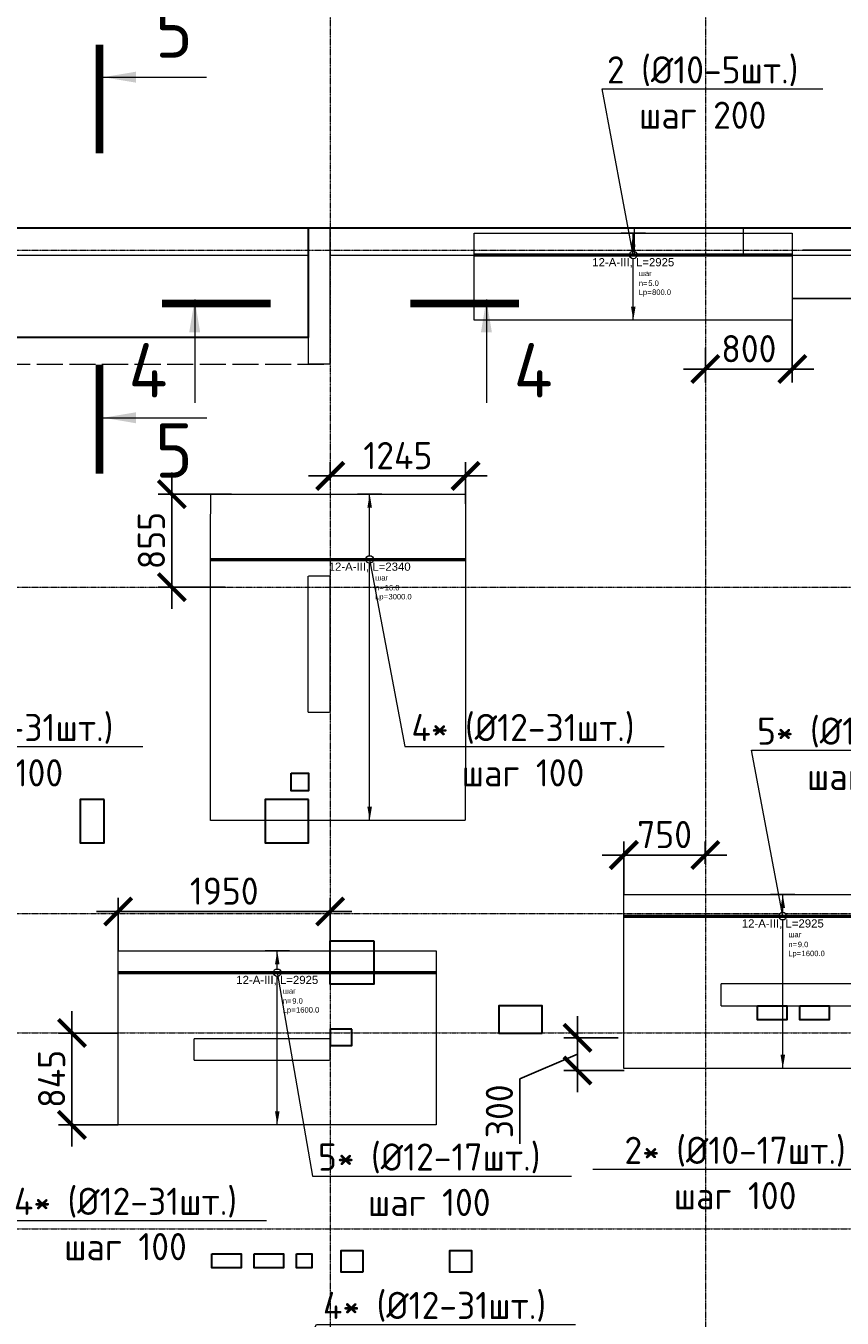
# Model space of a CAD drawing. Header units: millimetres. Extents: x -386473 to 311666, y -59273 to 291770.
# Tile 63 of 132: x 16863 to 24372, y 21574 to 33458. Entities that reach past the tile are written whole.
import ezdxf
from ezdxf import colors
from ezdxf.entities.mleader import LeaderData, LeaderLine
from ezdxf.enums import TextEntityAlignment as Align
from ezdxf.math import Vec2, Vec3

# ---------------------------------------------------------------- set-up
doc = ezdxf.new("R2010")
doc.units = ezdxf.units.MM
doc.set_wipeout_variables(frame=1)
for name, pattern in [('01 Штриховая _4 мм_', [6, 3.5, -2.5]), ('______5', [1100, 800, -100, 100, -100]), ('ACAD_ISO02W100', [15, 12, -3]), ('DASHED', [7, 5, -2, 0]), ('GOST2.303 4', [7, 5, -2, 0]), ('осевая', [50.8, 31.75, -6.35, 6.35, -6.35])]:
    doc.linetypes.add(name, pattern=pattern)
for name, color, linetype, lineweight in [('АрмСтер', 2, 'Continuous', 50), ('ВК_отверстия в полу размеры', 7, 'Continuous', 5), ('контур распр. стерхней', 2, 'GOST2.303 4', 20), ('Оси', 40, '______5', 18), ('Перекрытие ж_бетон', 1, 'Continuous', 30), ('подоснова', 151, 'Continuous', 5), ('РАЗМЕРЫ', 1, 'Continuous', 9), ('Узлы', 7, 'Continuous', 0)]:
    doc.layers.add(name, color=color, linetype=linetype, lineweight=lineweight)
doc.layers.add('АрмСтер_атрибуты', color=2, linetype='Continuous', lineweight=0, plot=False)
doc.layers.add('Колонна_ бетон', color=7, linetype='Continuous', lineweight=50, true_color=0xb4b496)
doc.styles.add('GOST-2.304_Type-B', font='GOST_Common.ttf')
doc.styles.get("Standard").update_dxf_attribs({"font": 'arial.ttf'})
doc.styles.add('Аннотативный', font='arial.ttf')
doc.dimstyles.new('СПДС', dxfattribs={"dimscale": 100, "dimtxt": 2.5, "dimasz": 2.5, "dimexe": 1.25, "dimexo": 0, "dimtad": 1, "dimdec": 0, "dimtxsty": 'GOST-2.304_Type-B', "dimblk": 'ARCHTICK', "dimcen": 2.5, "dimdle": 2, "dimadec": 0, "dimazin": 2, "dimtfac": 0.75, "dimtdec": 0, "dimtmove": 1, "dimatfit": 3, "dimfxl": 1, "dimtolj": 1, "dimarcsym": 1})

# ---------------------------------------------------------------- blocks, each defined once
blk = doc.blocks.new('оси2')
at = {"layer": 'Оси', "color": 16, "linetype": 'осевая', "lineweight": 0, "ltscale": 0.25, "transparency": 33554687}
for p, q in [((996995.5, 5465.4), (996995.5, -20739.3)), ((1000445.5, 5465.4), (1000445.5, -20739.3)), ((979200, 1707.1), (1032582.1, 1707.1)), ((979200, -1392.9), (1032582.1, -1392.9)), ((979200, -4392.9), (1032582.1, -4392.9)), ((979200, -5492.9), (1032582.1, -5492.9)), ((979200, -7292.9), (1032582.1, -7292.9))]:
    blk.add_line(p, q, dxfattribs=at)
blk = doc.blocks.new('_None')
blk = doc.blocks.new('*U73')
at = {"layer": 'РАЗМЕРЫ'}
for p, q in [((112, 600), (-112, 600)), ((112, -2400), (-112, -2400))]:
    blk.add_line(p, q, dxfattribs=at)
at = {"layer": 'РАЗМЕРЫ', "ltscale": 15}
blk.add_line((0, -2400), (0, 600), dxfattribs=at)
at = {"layer": 'РАЗМЕРЫ'}
for points in [[(0, 600), (21, 475), (-21, 475)], [(0, -2400), (21, -2275), (-21, -2275)]]:
    blk.add_solid(points, dxfattribs=at)
at = {"layer": 'АрмСтер_атрибуты', "color": 215, "ltscale": 15, "style": 'Аннотативный'}
for s, p in [('шаг', (51, -194)), ('Lр=', (50, -368)), ('n=', (51, -285))]:
    blk.add_text(s, height=50, dxfattribs=at).set_placement(p)
at = {"layer": 'АрмСтер_атрибуты', "style": 'Аннотативный', "flags": 8}
blk.add_attdef('ПОЗ', (110, 30), '', height=75, dxfattribs=at)
at = {"layer": 'АрмСтер_атрибуты', "color": 215, "style": 'Аннотативный'}
for tag, p, flags in [('КОЛ', (138, -285), 8), ('ШАГ', (191, -194), 10), ('ШИРИНА', (173, -368), 8)]:
    blk.add_attdef(tag, p, '', height=50, dxfattribs=dict(at, flags=flags))
at = {"layer": 'АрмСтер_атрибуты', "flags": 9}
for tag, p in [('МАССА', (-1034, -410)), ('ОБОЗНАЧЕНИЕ', (-1034, -524))]:
    blk.add_attdef(tag, p, '', height=75, dxfattribs=at)
at = {"linetype": 'Continuous', "lineweight": 0}
blk.add_wipeout([(35, 0), (28, 21), (11, 33), (-11, 33), (-28, 21), (-35, 0), (-28, -21), (-11, -33), (11, -33), (28, -21)], dxfattribs=at)
at = {"color": 0, "linetype": 'ByBlock', "lineweight": -2, "ltscale": 100}
blk.add_line((-1463, 0), (877, 0), dxfattribs=at)
at = {"layer": 'РАЗМЕРЫ'}
blk.add_circle((0, 0), 35, dxfattribs=at)
at = {"layer": 'АрмСтер_атрибуты', "style": 'Аннотативный', "flags": 8}
blk.add_attdef('НАИМЕНОВАНИЕ', text='', height=75, dxfattribs=at).set_placement((0, -29), align=Align.TOP_CENTER)
blk = doc.blocks.new('_ArchTick')
at = {"color": 0, "linetype": 'ByBlock', "const_width": 0.15}
blk.add_lwpolyline([(-0.5, -0.5), (0.5, 0.5)], dxfattribs=at)
blk = doc.blocks.new('*D78')
at = {"layer": 'DEFPOINTS', "color": 0, "transparency": 16777216}
for p in [(18755, 29151), (18206, 28296), (18698, 28296, 160)]:
    blk.add_point(p, dxfattribs=at)
at = {"layer": 'РАЗМЕРЫ', "color": 0, "lineweight": -2, "transparency": 16777216}
for p, q in [((18206, 29351), (18206, 28096)), ((18755, 29151), (18081, 29151)), ((18698, 28296), (18081, 28296))]:
    blk.add_line(p, q, dxfattribs=at)
at = {"layer": 'РАЗМЕРЫ', "color": 0, "lineweight": -2, "transparency": 16777216, "xscale": 250, "yscale": 250, "zscale": 250}
for p, rotation in [((18206, 29151), 90), ((18206, 28296), 270)]:
    blk.add_blockref('_ArchTick', p, dxfattribs=dict(at, rotation=rotation))
at = {"layer": 'РАЗМЕРЫ', "color": 0, "lineweight": 0, "transparency": 16777216, "insert": (18018, 28724), "char_height": 250, "attachment_point": 5, "rotation": 90, "style": 'GOST-2.304_Type-B'}
blk.add_mtext('\\A1;855', dxfattribs=at)
blk = doc.blocks.new('*D79')
at = {"layer": 'DEFPOINTS', "color": 0, "transparency": 16777216}
for p in [(19663, 29276), (20908, 29319), (20908, 29062)]:
    blk.add_point(p, dxfattribs=at)
at = {"layer": 'РАЗМЕРЫ', "color": 0, "lineweight": -2, "transparency": 16777216}
for p, q in [((19663, 29276), (19663, 29444)), ((20908, 29062), (20908, 29444)), ((19463, 29319), (21108, 29319))]:
    blk.add_line(p, q, dxfattribs=at)
at = {"layer": 'РАЗМЕРЫ', "color": 0, "lineweight": -2, "transparency": 16777216, "xscale": 250, "yscale": 250, "zscale": 250, "rotation": 180}
blk.add_blockref('_ArchTick', (19663, 29319), dxfattribs=at)
at = {"layer": 'РАЗМЕРЫ', "color": 0, "lineweight": -2, "transparency": 16777216, "xscale": 250, "yscale": 250, "zscale": 250}
blk.add_blockref('_ArchTick', (20908, 29319), dxfattribs=at)
at = {"layer": 'РАЗМЕРЫ', "color": 0, "lineweight": 0, "transparency": 16777216, "insert": (20285, 29506), "char_height": 250, "attachment_point": 5, "style": 'GOST-2.304_Type-B'}
blk.add_mtext('\\A1;1245', dxfattribs=at)
blk = doc.blocks.new('*U71')
at = {"layer": 'РАЗМЕРЫ'}
for p, q in [((112, 200), (-112, 200)), ((112, -1400), (-112, -1400))]:
    blk.add_line(p, q, dxfattribs=at)
at = {"layer": 'РАЗМЕРЫ', "ltscale": 15}
blk.add_line((0, -1400), (0, 200), dxfattribs=at)
at = {"layer": 'РАЗМЕРЫ'}
for points in [[(0, 200), (21, 75), (-21, 75)], [(0, -1400), (21, -1275), (-21, -1275)]]:
    blk.add_solid(points, dxfattribs=at)
at = {"layer": 'АрмСтер_атрибуты', "color": 215, "ltscale": 15, "style": 'Аннотативный'}
for s, p in [('шаг', (51, -194)), ('Lр=', (50, -368)), ('n=', (51, -285))]:
    blk.add_text(s, height=50, dxfattribs=at).set_placement(p)
at = {"layer": 'АрмСтер_атрибуты', "style": 'Аннотативный', "flags": 8}
blk.add_attdef('ПОЗ', (110, 30), '', height=75, dxfattribs=at)
at = {"layer": 'АрмСтер_атрибуты', "color": 215, "style": 'Аннотативный'}
for tag, p, flags in [('КОЛ', (138, -285), 8), ('ШАГ', (191, -194), 10), ('ШИРИНА', (173, -368), 8)]:
    blk.add_attdef(tag, p, '', height=50, dxfattribs=dict(at, flags=flags))
at = {"layer": 'АрмСтер_атрибуты', "flags": 9}
for tag, p in [('МАССА', (-1034, -1010)), ('ОБОЗНАЧЕНИЕ', (-1034, -1124))]:
    blk.add_attdef(tag, p, '', height=75, dxfattribs=at)
at = {"linetype": 'Continuous', "lineweight": 0}
blk.add_wipeout([(35, 0), (28, 21), (11, 33), (-11, 33), (-28, 21), (-35, 0), (-28, -21), (-11, -33), (11, -33), (28, -21)], dxfattribs=at)
at = {"color": 0, "linetype": 'ByBlock', "lineweight": -2, "ltscale": 100}
blk.add_line((-1463, 0), (1462, 0), dxfattribs=at)
at = {"layer": 'РАЗМЕРЫ'}
blk.add_circle((0, 0), 35, dxfattribs=at)
at = {"layer": 'АрмСтер_атрибуты', "style": 'Аннотативный', "flags": 8}
blk.add_attdef('НАИМЕНОВАНИЕ', text='', height=75, dxfattribs=at).set_placement((0, -29), align=Align.TOP_CENTER)
blk = doc.blocks.new('*D83')
at = {"layer": 'DEFPOINTS', "color": 0, "transparency": 16777216}
for p in [(17713, 25314), (19663, 25017), (17713, 24951)]:
    blk.add_point(p, dxfattribs=at)
at = {"layer": 'РАЗМЕРЫ', "color": 0, "lineweight": -2, "transparency": 16777216}
for p, q in [((17713, 24951), (17713, 25439)), ((19663, 25017), (19663, 25439)), ((19863, 25314), (17513, 25314))]:
    blk.add_line(p, q, dxfattribs=at)
at = {"layer": 'РАЗМЕРЫ', "color": 0, "lineweight": -2, "transparency": 16777216, "xscale": 250, "yscale": 250, "zscale": 250, "rotation": 180}
blk.add_blockref('_ArchTick', (17713, 25314), dxfattribs=at)
at = {"layer": 'РАЗМЕРЫ', "color": 0, "lineweight": -2, "transparency": 16777216, "xscale": 250, "yscale": 250, "zscale": 250}
blk.add_blockref('_ArchTick', (19663, 25314), dxfattribs=at)
at = {"layer": 'РАЗМЕРЫ', "color": 0, "lineweight": 0, "transparency": 16777216, "insert": (18688, 25501), "char_height": 250, "attachment_point": 5, "style": 'GOST-2.304_Type-B'}
blk.add_mtext('\\A1;1950', dxfattribs=at)
blk = doc.blocks.new('*D84')
at = {"layer": 'DEFPOINTS', "color": 0, "transparency": 16777216}
for p in [(17713, 24196), (17287, 23351), (17713, 23351)]:
    blk.add_point(p, dxfattribs=at)
at = {"layer": 'РАЗМЕРЫ', "color": 0, "lineweight": -2, "transparency": 16777216}
for p, q in [((17287, 24396), (17287, 23151)), ((17713, 24196), (17162, 24196)), ((17713, 23351), (17162, 23351))]:
    blk.add_line(p, q, dxfattribs=at)
at = {"layer": 'РАЗМЕРЫ', "color": 0, "lineweight": -2, "transparency": 16777216, "xscale": 250, "yscale": 250, "zscale": 250}
for p, rotation in [((17287, 24196), 90), ((17287, 23351), 270)]:
    blk.add_blockref('_ArchTick', p, dxfattribs=dict(at, rotation=rotation))
at = {"layer": 'РАЗМЕРЫ', "color": 0, "lineweight": 0, "transparency": 16777216, "insert": (17100, 23774), "char_height": 250, "attachment_point": 5, "rotation": 90, "style": 'GOST-2.304_Type-B'}
blk.add_mtext('\\A1;845', dxfattribs=at)
blk = doc.blocks.new('*D85')
at = {"layer": 'DEFPOINTS', "color": 0, "transparency": 16777216}
for p in [(22364, 25833), (23113, 25751), (22364, 25470)]:
    blk.add_point(p, dxfattribs=at)
at = {"layer": 'РАЗМЕРЫ', "color": 0, "lineweight": -2, "transparency": 16777216}
for p, q in [((22364, 25470), (22364, 25958)), ((23113, 25751), (23113, 25958)), ((23313, 25833), (22164, 25833))]:
    blk.add_line(p, q, dxfattribs=at)
at = {"layer": 'РАЗМЕРЫ', "color": 0, "lineweight": -2, "transparency": 16777216, "xscale": 250, "yscale": 250, "zscale": 250, "rotation": 180}
blk.add_blockref('_ArchTick', (22364, 25833), dxfattribs=at)
at = {"layer": 'РАЗМЕРЫ', "color": 0, "lineweight": -2, "transparency": 16777216, "xscale": 250, "yscale": 250, "zscale": 250}
blk.add_blockref('_ArchTick', (23113, 25833), dxfattribs=at)
at = {"layer": 'РАЗМЕРЫ', "color": 0, "lineweight": 0, "transparency": 16777216, "insert": (22739, 26021), "char_height": 250, "attachment_point": 5, "style": 'GOST-2.304_Type-B'}
blk.add_mtext('\\A1;750', dxfattribs=at)
blk = doc.blocks.new('*D86')
at = {"layer": 'DEFPOINTS', "color": 0, "transparency": 16777216}
for p in [(22313, 24151), (21938, 23851), (22368, 23851)]:
    blk.add_point(p, dxfattribs=at)
at = {"layer": 'РАЗМЕРЫ', "color": 0, "lineweight": -2, "transparency": 16777216}
for p, q in [((21938, 24351), (21938, 23651)), ((22313, 24151), (21813, 24151)), ((21938, 24001), (21406, 23776)), ((21406, 23776), (21406, 23176)), ((22368, 23851), (21813, 23851))]:
    blk.add_line(p, q, dxfattribs=at)
at = {"layer": 'РАЗМЕРЫ', "color": 0, "lineweight": -2, "transparency": 16777216, "xscale": 250, "yscale": 250, "zscale": 250}
for p, rotation in [((21938, 24151), 90), ((21938, 23851), 270)]:
    blk.add_blockref('_ArchTick', p, dxfattribs=dict(at, rotation=rotation))
at = {"layer": 'РАЗМЕРЫ', "color": 0, "lineweight": 0, "transparency": 16777216, "insert": (21219, 23476), "char_height": 250, "attachment_point": 5, "rotation": 90, "style": 'GOST-2.304_Type-B'}
blk.add_mtext('\\A1;300', dxfattribs=at)
blk = doc.blocks.new('*U115')
at = {"layer": 'РАЗМЕРЫ'}
for p, q in [((112, 200), (-112, 200)), ((112, -600), (-112, -600))]:
    blk.add_line(p, q, dxfattribs=at)
at = {"layer": 'РАЗМЕРЫ', "ltscale": 15}
blk.add_line((0, -600), (0, 200), dxfattribs=at)
at = {"layer": 'РАЗМЕРЫ'}
for points in [[(0, 200), (21, 75), (-21, 75)], [(0, -600), (21, -475), (-21, -475)]]:
    blk.add_solid(points, dxfattribs=at)
at = {"layer": 'АрмСтер_атрибуты', "color": 215, "ltscale": 15, "style": 'Аннотативный'}
for s, p in [('шаг', (51, -194)), ('Lр=', (50, -368)), ('n=', (51, -285))]:
    blk.add_text(s, height=50, dxfattribs=at).set_placement(p)
at = {"layer": 'АрмСтер_атрибуты', "style": 'Аннотативный', "flags": 8}
blk.add_attdef('ПОЗ', (110, 30), '', height=75, dxfattribs=at)
at = {"layer": 'АрмСтер_атрибуты', "color": 215, "style": 'Аннотативный'}
for tag, p, flags in [('КОЛ', (138, -285), 8), ('ШАГ', (191, -194), 10), ('ШИРИНА', (173, -368), 8)]:
    blk.add_attdef(tag, p, '', height=50, dxfattribs=dict(at, flags=flags))
at = {"layer": 'АрмСтер_атрибуты', "flags": 9}
for tag, p in [('МАССА', (-1034, -1010)), ('ОБОЗНАЧЕНИЕ', (-1034, -1124))]:
    blk.add_attdef(tag, p, '', height=75, dxfattribs=at)
at = {"linetype": 'Continuous', "lineweight": 0}
blk.add_wipeout([(35, 0), (28, 21), (11, 33), (-11, 33), (-28, 21), (-35, 0), (-28, -21), (-11, -33), (11, -33), (28, -21)], dxfattribs=at)
at = {"color": 0, "linetype": 'ByBlock', "lineweight": -2, "ltscale": 100}
blk.add_line((-1463, 0), (1462, 0), dxfattribs=at)
at = {"layer": 'РАЗМЕРЫ'}
blk.add_circle((0, 0), 35, dxfattribs=at)
at = {"layer": 'АрмСтер_атрибуты', "style": 'Аннотативный', "flags": 8}
blk.add_attdef('НАИМЕНОВАНИЕ', text='', height=75, dxfattribs=at).set_placement((0, -29), align=Align.TOP_CENTER)
blk = doc.blocks.new('*D173')
at = {"layer": 'DEFPOINTS', "color": 0, "transparency": 16777216}
for p in [(23913, 30751), (23114, 30498, 160), (23913, 30302)]:
    blk.add_point(p, dxfattribs=at)
at = {"layer": 'РАЗМЕРЫ', "color": 0, "lineweight": -2, "transparency": 16777216}
for p, q in [((23913, 30751), (23913, 30177)), ((23114, 30498), (23114, 30177)), ((22914, 30302), (24113, 30302))]:
    blk.add_line(p, q, dxfattribs=at)
at = {"layer": 'РАЗМЕРЫ', "color": 0, "lineweight": -2, "transparency": 16777216, "xscale": 250, "yscale": 250, "zscale": 250, "rotation": 180}
blk.add_blockref('_ArchTick', (23114, 30302), dxfattribs=at)
at = {"layer": 'РАЗМЕРЫ', "color": 0, "lineweight": -2, "transparency": 16777216, "xscale": 250, "yscale": 250, "zscale": 250}
blk.add_blockref('_ArchTick', (23913, 30302), dxfattribs=at)
at = {"layer": 'РАЗМЕРЫ', "color": 0, "lineweight": 0, "transparency": 16777216, "insert": (23514, 30489), "char_height": 250, "attachment_point": 5, "style": 'GOST-2.304_Type-B'}
blk.add_mtext('\\A1;800', dxfattribs=at)
blk = doc.blocks.new('*D174')
at = {"layer": 'DEFPOINTS', "color": 0, "transparency": 16777216}
for p in [(24010, 31396, 160), (23913, 30951), (24661, 30951)]:
    blk.add_point(p, dxfattribs=at)
at = {"layer": 'РАЗМЕРЫ', "color": 0, "lineweight": -2, "transparency": 16777216}
for p, q in [((25255, 31352), (25255, 32002)), ((24661, 31596), (24661, 30751)), ((24010, 31396), (24786, 31396)), ((24661, 31174), (25255, 31352)), ((23913, 30951), (24786, 30951))]:
    blk.add_line(p, q, dxfattribs=at)
at = {"layer": 'РАЗМЕРЫ', "color": 0, "lineweight": -2, "transparency": 16777216, "xscale": 250, "yscale": 250, "zscale": 250}
for p, rotation in [((24661, 31396), 90), ((24661, 30951), 270)]:
    blk.add_blockref('_ArchTick', p, dxfattribs=dict(at, rotation=rotation))
at = {"layer": 'РАЗМЕРЫ', "color": 0, "lineweight": 0, "transparency": 16777216, "insert": (25067, 31677), "char_height": 250, "attachment_point": 5, "rotation": 90, "style": 'GOST-2.304_Type-B'}
blk.add_mtext('\\A1;445', dxfattribs=at)
blk = doc.blocks.new('стены подвала')
at = {"layer": 'Колонна_ бетон', "color": 252, "linetype": 'DASHED', "lineweight": 0, "ltscale": 0.3, "true_color": 0x939598, "transparency": 33554687}
for p, q in [((-150847, -10025, 160), (-198397, -10025, 160)), ((-184547, -10025, 160), (-184547, -11275, 160)), ((-184547, -10025, 160), (-184547, -10025, 160)), ((-184747, -10275, 160), (-189147, -10275, 160)), ((-184747, -10275, 160), (-184747, -10275, 160)), ((-184747, -10275, 160), (-184747, -11275, 160)), ((-184547, -10275, 160), (-184547, -10275, 160)), ((-178247, -10275, 160), (-184547, -10275, 160)), ((-184747, -11275, 160), (-184747, -11275, 160)), ((-184547, -11275, 160), (-184747, -11275, 160)), ((-184547, -11275, 160), (-184547, -11275, 160)), ((-184747, -13225, 160), (-184747, -13225, 160)), ((-184747, -14475, 160), (-184747, -13225, 160)), ((-184547, -13225, 160), (-184747, -13225, 160)), ((-184547, -13225, 160), (-184547, -13225, 160)), ((-184547, -13225, 160), (-184547, -14475, 160)), ((-184747, -14475, 160), (-184747, -14475, 160)), ((-184747, -14475, 160), (-184547, -14475, 160)), ((-184547, -14475, 160), (-184547, -14475, 160)), ((-180947, -17175, 160), (-180947, -16975, 160)), ((-180947, -16975, 160), (-180947, -16975, 160)), ((-179697, -16975, 160), (-180947, -16975, 160)), ((-180947, -17175, 160), (-179697, -17175, 160)), ((-180947, -17175, 160), (-180947, -17175, 160)), ((-185797, -17475, 160), (-185797, -17475, 160)), ((-185797, -17675, 160), (-185797, -17475, 160)), ((-185797, -17475, 160), (-184547, -17475, 160)), ((-184547, -17475, 160), (-184547, -17475, 160)), ((-184547, -17475, 160), (-184547, -17675, 160)), ((-185797, -17675, 160), (-184547, -17675, 160)), ((-185797, -17675, 160), (-185797, -17675, 160)), ((-184547, -17675, 160), (-184547, -17675, 160))]:
    blk.add_line(p, q, dxfattribs=at)
blk.add_lwpolyline([(-181747, -10025), (-180747, -10025), (-180747, -10275), (-181747, -10275)], close=True, dxfattribs=at)
blk = doc.blocks.new('отверстия')
at = {"layer": 'ВК_отверстия в полу размеры', "color": 4, "lineweight": 30, "ltscale": 100}
blk.add_lwpolyline([(-179657, 86630), (-179497, 86630), (-179497, 86470), (-179657, 86470)], close=True, dxfattribs=at)
at = {"layer": 'Перекрытие ж_бетон', "lineweight": 30}
for points in [[(-181377, 86390), (-181597, 86390), (-181597, 85990), (-181377, 85990)], [(-179497, 86390), (-179897, 86390), (-179897, 85990), (-179497, 85990)], [(-178897, 85090), (-178897, 84690), (-179297, 84690), (-179297, 85090)], [(-177347, 84242), (-177347, 84492), (-177747, 84492), (-177747, 84242)], [(-179097, 84277), (-179297, 84277), (-179297, 84127), (-179097, 84127)], [(-180387, 82212), (-180117, 82212), (-180117, 82082), (-180387, 82082)], [(-179997, 82212), (-179727, 82212), (-179727, 82082), (-179997, 82082)], [(-179607, 82212), (-179467, 82212), (-179467, 82082), (-179607, 82082)]]:
    blk.add_lwpolyline(points, close=True, dxfattribs=at)
at = {"layer": 'Перекрытие ж_бетон', "lineweight": 30, "elevation": 360}
for points in [[(-175367, 84492), (-175097, 84492), (-175097, 84362), (-175367, 84362)], [(-174977, 84492), (-174707, 84492), (-174707, 84362), (-174977, 84362)]]:
    blk.add_lwpolyline(points, close=True, dxfattribs=at)
at = {"layer": 'Перекрытие ж_бетон', "lineweight": 30, "ltscale": 100}
for points in [[(-178997, 82042), (-179197, 82042), (-179197, 82242), (-178997, 82242)], [(-177997, 82042), (-178197, 82042), (-178197, 82242), (-177997, 82242)]]:
    blk.add_lwpolyline(points, close=True, dxfattribs=at)

msp = doc.modelspace()

# ---------------------------------------------------------------- linework, layer by layer
at = {"layer": 'контур распр. стерхней', "linetype": '01 Штриховая _4 мм_'}
for points in [[(23913.3, 30751.2), (20988.3, 30751.2), (20988.3, 31551.3), (23913.3, 31551.3)], [(20905.6, 26151.3), (18561, 26151.3), (18563.3, 29151.3), (20907.9, 29151.3)], [(25288.7, 23870.5), (22363.7, 23870.5), (22363.7, 25470.5), (25288.7, 25470.5)], [(20638.3, 23351.2), (17713.3, 23351.2), (17713.3, 24951.3), (20638.3, 24951.3)]]:
    msp.add_lwpolyline(points, close=True, dxfattribs=at)
at = {"layer": 'Перекрытие ж_бетон'}
for points in [[(6063.2, 14696.4), (10163.2, 14696.4), (10163.2, 14446.4), (46963.2, 14446.4), (46963.2, 14696.4), (53363.2, 14696.4), (53363.2, 31596.4), (5813.4, 31596.4), (5813.4, 17596.4), (6063.2, 17596.4), (6063.2, 14696.4)], [(15063.4, 31596.4), (15063.4, 30596.4), (19463.4, 30596.4), (19463.4, 31596.4)]]:
    msp.add_lwpolyline(points, dxfattribs=at)
at = {"layer": 'Перекрытие ж_бетон', "color": 252, "linetype": 'ACAD_ISO02W100', "lineweight": 0, "ltscale": 20, "true_color": 0x939598}
msp.add_lwpolyline([(14863.4, 31596.4), (14863.4, 30346.4), (19663.4, 30346.4), (19663.4, 31596.4)], dxfattribs=at)
at = {"layer": 'Узлы', "color": 1, "linetype": 'Continuous', "lineweight": 0}
for p, q in [((17574.8, 32985.8, 3260), (18524.8, 32985.8, 3260)), ((18416.4, 30940.5, 3260), (18416.4, 29990.5, 3260)), ((17574.8, 29853.8, 3260), (18524.8, 29853.8, 3260)), ((17578.5, 29853.8, 3260), (18528.5, 29853.8, 3260))]:
    msp.add_line(p, q, dxfattribs=at)
at = {"layer": 'Узлы', "color": 1, "linetype": 'Continuous', "lineweight": 0, "const_width": 70, "elevation": 3260}
for points in [[(17539.8, 33285.8), (17539.8, 32285.8)], [(18116.4, 30905.5), (19116.4, 30905.5)], [(17539.8, 29341), (17539.8, 30341)]]:
    msp.add_lwpolyline(points, dxfattribs=at)
at = {"layer": 'Узлы', "color": 1, "linetype": 'Continuous', "lineweight": 0}
for points in [[(17574.8, 32985.8, 3260), (17875.2, 32935.5, 3260), (17875.2, 33036.1, 3260)], [(18416.4, 30940.5, 3260), (18466.7, 30640.1, 3260), (18366.1, 30640.1, 3260)], [(17574.8, 29853.8, 3260), (17875.2, 29803.5, 3260), (17875.2, 29904.1, 3260)]]:
    msp.add_solid(points, dxfattribs=at)

# ---------------------------------------------------------------- block references
at = {"layer": 'РАЗМЕРЫ'}
msp.add_blockref('оси2', (-977331.7, 29689.3, 160), dxfattribs=at)

# ---------------------------------------------------------------- texts
at = {"layer": 'Узлы', "color": 1, "linetype": 'Continuous', "lineweight": 0, "char_height": 500, "attachment_point": 5, "style": 'GOST-2.304_Type-B'}
for s, insert in [('5', (18224.8, 33415.8, 3260)), ('4', (17986.4, 30290.5, 3260)), ('4', (21529.9, 30290.5, 3260)), ('5', (18224.8, 29552.8, 3260))]:
    msp.add_mtext_dynamic_manual_height_columns(s, width=723.88, gutter_width=25, heights=[0], dxfattribs=dict(at, insert=insert))

# ---------------------------------------------------------------- leaders
at = {"layer": 'подоснова', "color": 4, "ltscale": 0.3}
ml = msp.add_multileader_mtext('Standard', dxfattribs=at)
ml.set_content('4* (%%C12-31шт.)\\Pшаг 100', color=4, style='GOST-2.304_Type-B')
ml.set_leader_properties(color=256, linetype='ByLayer', lineweight=15)
ml.set_arrow_properties(name='NONE')
ml.build(insert=Vec2(0, 0))
ml.multileader.update_dxf_attribs({"text_left_attachment_type": 6, "text_right_attachment_type": 6, "dogleg_length": 0.1, "arrow_head_size": 18})
ctx = ml.context
ctx.base_point, ctx.char_height, ctx.arrow_head_size, ctx.landing_gap_size, ctx.plane_origin = Vec3(15555.9, 26830.3, 360), 250, 18, 20, Vec3(6590.6, 31555.4, 360)
ctx.left_attachment, ctx.right_attachment, ctx.text_align_type = 6, 6, 1
notes = []
notes.append((ctx, [(0, (1, 1, 0), (15555.8, 26830.3, 360), (1, 0), 0.1, [(0, [(15231.2, 28551.3, 360)], 0, [])])]))
ctx.mtext.insert, ctx.mtext.alignment, ctx.mtext.flow_direction = Vec3(16641.9, 27130.3, 360), 2, 5
ml = msp.add_multileader_mtext('Standard', dxfattribs=at)
ml.set_content('4* (%%C12-31шт.)\\Pшаг 100', color=4, style='GOST-2.304_Type-B')
ml.set_leader_properties(color=256, linetype='ByLayer', lineweight=15)
ml.set_arrow_properties(name='NONE')
ml.build(insert=Vec2(0, 0))
ml.multileader.update_dxf_attribs({"text_left_attachment_type": 6, "text_right_attachment_type": 6, "dogleg_length": 0.1, "arrow_head_size": 18})
ctx = ml.context
ctx.base_point, ctx.char_height, ctx.arrow_head_size, ctx.landing_gap_size, ctx.plane_origin = Vec3(16693.5, 22473.1, 360), 250, 18, 20, Vec3(6590.6, 28155.4, 360)
ctx.left_attachment, ctx.right_attachment, ctx.text_align_type = 6, 6, 1
notes.append((ctx, [(0, (1, 1, 0), (16693.4, 22473.1, 360), (1, 0), 0.1, [(0, [(15259.5, 25130.7, 360)], 0, [])])]))
ctx.mtext.insert, ctx.mtext.alignment, ctx.mtext.flow_direction = Vec3(17779.5, 22773.1, 360), 2, 5
ml = msp.add_multileader_mtext('Standard', dxfattribs=at)
ml.set_content('4* (%%C12-31шт.)\\Pшаг 100', color=4, style='GOST-2.304_Type-B')
ml.set_leader_properties(color=256, linetype='ByLayer', lineweight=15)
ml.set_arrow_properties(name='NONE')
ml.build(insert=Vec2(0, 0))
ml.multileader.update_dxf_attribs({"text_left_attachment_type": 6, "text_right_attachment_type": 6, "dogleg_length": 0.1, "arrow_head_size": 18})
ctx = ml.context
ctx.base_point, ctx.char_height, ctx.arrow_head_size, ctx.landing_gap_size, ctx.plane_origin = Vec3(19536.6, 21515.9), 250, 18, 20, Vec3(10140.3, 23005.4)
ctx.left_attachment, ctx.right_attachment, ctx.text_align_type = 6, 6, 1
notes.append((ctx, [(0, (1, 1, 0), (19536.5, 21515.9), (1, 0), 0.1, [(0, [(18781, 20151.3)], 0, [])])]))
ctx.mtext.insert, ctx.mtext.alignment, ctx.mtext.flow_direction = Vec3(20622.5, 21815.9), 2, 5
for ctx, leaders in notes:
    for number, flags, end, landing, length, lines in leaders:
        leader = LeaderData()
        leader.index, (leader.has_last_leader_line, leader.has_dogleg_vector, leader.attachment_direction) = number, flags
        leader.last_leader_point, leader.dogleg_vector, leader.dogleg_length = Vec3(end), Vec3(landing), length
        for number, points, colour, breaks in lines:
            line = LeaderLine()
            line.index, line.vertices, line.color, line.breaks = number, Vec3.list(points), colors.encode_raw_color(colour), breaks
            leader.lines.append(line)
        ctx.leaders.append(leader)

# ---------------------------------------------------------------- next in the draw order: block references
at = {"layer": 'АрмСтер', "ltscale": 15}
ref = msp.add_blockref('*U115', (22450.8, 31351.3), dxfattribs=at)
ref.add_attrib('НАИМЕНОВАНИЕ', '12-A-III, L=2925', dxfattribs={"layer": 'АрмСтер_атрибуты', "height": 75, "style": 'Аннотативный', "flags": 8}).set_placement((22450.8, 31321.9), align=Align.TOP_CENTER)
ref.add_attrib('КОЛ', '5.0', (22588.9, 31066.1), dxfattribs={"layer": 'АрмСтер_атрибуты', "color": 215, "height": 50, "style": 'Аннотативный', "flags": 8})
ref.add_attrib('ШИРИНА', '800.0', (22623.7, 30983.5), dxfattribs={"layer": 'АрмСтер_атрибуты', "color": 215, "height": 50, "style": 'Аннотативный', "flags": 8})
ref = msp.add_blockref('*U73', (20025.8, 28551.3), dxfattribs=at)
ref.add_attrib('НАИМЕНОВАНИЕ', '12-A-III, L=2340', dxfattribs={"layer": 'АрмСтер_атрибуты', "height": 75, "style": 'Аннотативный', "flags": 8}).set_placement((20025.8, 28521.9), align=Align.TOP_CENTER)
ref.add_attrib('КОЛ', '16.0', (20163.9, 28266.1), dxfattribs={"layer": 'АрмСтер_атрибуты', "color": 215, "height": 50, "style": 'Аннотативный', "flags": 8})
ref.add_attrib('ШИРИНА', '3000.0', (20198.7, 28183.5), dxfattribs={"layer": 'АрмСтер_атрибуты', "color": 215, "height": 50, "style": 'Аннотативный', "flags": 8})
ref = msp.add_blockref('*U71', (23826.2, 25270.5), dxfattribs=at)
ref.add_attrib('НАИМЕНОВАНИЕ', '12-A-III, L=2925', dxfattribs={"layer": 'АрмСтер_атрибуты', "height": 75, "style": 'Аннотативный', "flags": 8}).set_placement((23826.2, 25241.2), align=Align.TOP_CENTER)
ref.add_attrib('КОЛ', '9.0', (23964.3, 24985.4), dxfattribs={"layer": 'АрмСтер_атрибуты', "color": 215, "height": 50, "style": 'Аннотативный', "flags": 8})
ref.add_attrib('ШИРИНА', '1600.0', (23999.1, 24902.7), dxfattribs={"layer": 'АрмСтер_атрибуты', "color": 215, "height": 50, "style": 'Аннотативный', "flags": 8})
ref = msp.add_blockref('*U71', (19175.8, 24751.3), dxfattribs=at)
ref.add_attrib('НАИМЕНОВАНИЕ', '12-A-III, L=2925', dxfattribs={"layer": 'АрмСтер_атрибуты', "height": 75, "style": 'Аннотативный', "flags": 8}).set_placement((19175.8, 24721.9), align=Align.TOP_CENTER)
ref.add_attrib('КОЛ', '9.0', (19313.9, 24466.1), dxfattribs={"layer": 'АрмСтер_атрибуты', "color": 215, "height": 50, "style": 'Аннотативный', "flags": 8})
ref.add_attrib('ШИРИНА', '1600.0', (19348.7, 24383.5), dxfattribs={"layer": 'АрмСтер_атрибуты', "color": 215, "height": 50, "style": 'Аннотативный', "flags": 8})

# ---------------------------------------------------------------- next in the draw order: linework, layer by layer
at = {"layer": 'Узлы', "color": 1, "linetype": 'Continuous', "lineweight": 0}
msp.add_line((21099.9, 30940.5, 3260), (21099.9, 29990.5, 3260), dxfattribs=at)
at = {"layer": 'Узлы', "color": 1, "linetype": 'Continuous', "lineweight": 0, "const_width": 70, "elevation": 3260}
msp.add_lwpolyline([(21399.9, 30905.5), (20399.9, 30905.5)], dxfattribs=at)
at = {"layer": 'Узлы', "color": 1, "linetype": 'Continuous', "lineweight": 0}
msp.add_solid([(21099.9, 30940.5, 3260), (21150.2, 30640.1, 3260), (21049.6, 30640.1, 3260)], dxfattribs=at)

# ---------------------------------------------------------------- next in the draw order: block references
at = {"layer": 'РАЗМЕРЫ'}
msp.add_blockref('стены подвала', (204207.7, 41621.8), dxfattribs=at)
at = {"layer": 'РАЗМЕРЫ', "color": 6}
msp.add_blockref('отверстия', (198960.1, -60045.9, 160), dxfattribs=at)

# ---------------------------------------------------------------- next in the draw order: dimensions: what is measured, and where the dimension line sits
at = {"layer": 'РАЗМЕРЫ', "color": 1, "lineweight": 0}
for base, p1, p2, picture, middle in [((24661.2, 30951.3), (24009.6, 31396.4, 160), (23913.3, 30951.3), '*D174', (25067.5, 31414.5)), ((18205.9, 28296.4), (18754.8, 29151.3), (18698.4, 28296.4, 160), '*D78', (18018.4, 28723.8)), ((17287.3, 23351.2), (17713.3, 24196.4), (17713.3, 23351.2), '*D84', (17099.8, 23773.8))]:
    dim = msp.add_linear_dim(base=base, p1=p1, p2=p2, angle=90, dimstyle='СПДС', dxfattribs=at)
    dim.commit()
    dim.dimension.update_dxf_attribs({"geometry": picture, "text_midpoint": middle})
for base, p1, p2, picture, middle in [((23913.3069, 30301.9449), (23113.7815, 30498.1977, 160), (23913.3069, 30751.2327), '*D173', (23513.5442, 30489.4449)), ((20907.9, 29318.6), (19663, 29276.3), (20907.9, 29061.7), '*D79', (20285.4, 29506.1)), ((22363.7, 25833), (23113.3, 25751.3), (22363.7, 25470.5), '*D85', (22738.5, 26020.5)), ((17713.3, 25313.8), (19663, 25016.5), (17713.3, 24951.3), '*D83', (18688.2, 25501.3))]:
    dim = msp.add_linear_dim(base=base, p1=p1, p2=p2, dimstyle='СПДС', dxfattribs=at)
    dim.commit()
    dim.dimension.update_dxf_attribs({"geometry": picture, "text_midpoint": middle})
dim = msp.add_linear_dim(base=(21937.669, 23850.8463), p1=(22313.3046, 24151.251), p2=(22367.6349, 23850.8463), angle=90, dimstyle='СПДС', dxfattribs=at)
dim.commit()
dim.dimension.update_dxf_attribs({"geometry": '*D86', "text_midpoint": (21406.419, 23713.6999), "dimtype": 160})

# ---------------------------------------------------------------- next in the draw order: leaders
at = {"layer": 'подоснова', "color": 3, "ltscale": 0.3}
ml = msp.add_multileader_mtext('Standard', dxfattribs=at)
ml.set_content('2 (%%C10-5шт.)\\Pшаг 200', color=3, style='GOST-2.304_Type-B')
ml.set_leader_properties(color=256, linetype='ByLayer', lineweight=15)
ml.set_arrow_properties(name='NONE')
ml.build(insert=Vec2(0, 0))
ml.multileader.update_dxf_attribs({"text_left_attachment_type": 6, "text_right_attachment_type": 6, "dogleg_length": 0.1, "arrow_head_size": 18})
ctx = ml.context
ctx.base_point, ctx.char_height, ctx.arrow_head_size, ctx.landing_gap_size, ctx.plane_origin = Vec3(22163.9, 32877.8), 250, 18, 20, Vec3(13810.2, 34205.4)
ctx.left_attachment, ctx.right_attachment, ctx.text_align_type = 6, 6, 1
notes = []
notes.append((ctx, [(0, (1, 1, 0), (22163.8, 32877.8), (1, 0), 0.1, [(0, [(22450.8, 31351.3)], 0, [])])]))
ctx.mtext.insert, ctx.mtext.alignment, ctx.mtext.flow_direction = Vec3(23089.2, 33177.8), 2, 5
at = {"layer": 'подоснова', "color": 4, "ltscale": 0.3}
ml = msp.add_multileader_mtext('Standard', dxfattribs=at)
ml.set_content('4* (%%C12-31шт.)\\Pшаг 100', color=4, style='GOST-2.304_Type-B')
ml.set_leader_properties(color=256, linetype='ByLayer', lineweight=15)
ml.set_arrow_properties(name='NONE')
ml.build(insert=Vec2(0, 0))
ml.multileader.update_dxf_attribs({"text_left_attachment_type": 6, "text_right_attachment_type": 6, "dogleg_length": 0.1, "arrow_head_size": 18})
ctx = ml.context
ctx.base_point, ctx.char_height, ctx.arrow_head_size, ctx.landing_gap_size, ctx.plane_origin = Vec3(20350.5, 26830.3, 360), 250, 18, 20, Vec3(11385.2, 31555.4, 360)
ctx.left_attachment, ctx.right_attachment, ctx.text_align_type = 6, 6, 1
notes.append((ctx, [(0, (1, 1, 0), (20350.4, 26830.3, 360), (1, 0), 0.1, [(0, [(20025.8, 28551.3, 360)], 0, [])])]))
ctx.mtext.insert, ctx.mtext.alignment, ctx.mtext.flow_direction = Vec3(21436.4, 27130.3, 360), 2, 5
ml = msp.add_multileader_mtext('Standard', dxfattribs=at)
ml.set_content('5* (%%C12-17шт.)\\Pшаг 100', color=4, style='GOST-2.304_Type-B')
ml.set_leader_properties(color=256, linetype='ByLayer', lineweight=15)
ml.set_arrow_properties(name='NONE')
ml.build(insert=Vec2(0, 0))
ml.multileader.update_dxf_attribs({"text_left_attachment_type": 6, "text_right_attachment_type": 6, "dogleg_length": 0.1, "arrow_head_size": 18})
ctx = ml.context
ctx.base_point, ctx.char_height, ctx.arrow_head_size, ctx.landing_gap_size, ctx.plane_origin = Vec3(23539.3, 26797.1), 250, 18, 20, Vec3(15185.6, 28124.6)
ctx.left_attachment, ctx.right_attachment, ctx.text_align_type = 6, 6, 1
notes.append((ctx, [(0, (1, 1, 0), (23539.2, 26797.1), (1, 0), 0.1, [(0, [(23826.2, 25270.5)], 0, [])])]))
ctx.mtext.insert, ctx.mtext.alignment, ctx.mtext.flow_direction = Vec3(24612.7, 27097.1), 2, 5
ml = msp.add_multileader_mtext('Standard', dxfattribs=at)
ml.set_content('5* (%%C12-17шт.)\\Pшаг 100', color=4, style='GOST-2.304_Type-B')
ml.set_leader_properties(color=256, linetype='ByLayer', lineweight=15)
ml.set_arrow_properties(name='NONE')
ml.build(insert=Vec2(0, 0))
ml.multileader.update_dxf_attribs({"text_left_attachment_type": 6, "text_right_attachment_type": 6, "dogleg_length": 0.1, "arrow_head_size": 18})
ctx = ml.context
ctx.base_point, ctx.char_height, ctx.arrow_head_size, ctx.landing_gap_size, ctx.plane_origin = Vec3(19500.5, 22880.3), 250, 18, 20, Vec3(10535.2, 27605.4)
ctx.left_attachment, ctx.right_attachment, ctx.text_align_type = 6, 6, 1
notes.append((ctx, [(0, (1, 1, 0), (19500.4, 22880.3), (1, 0), 0.1, [(0, [(19175.8, 24751.3)], 0, [])])]))
ctx.mtext.insert, ctx.mtext.alignment, ctx.mtext.flow_direction = Vec3(20573.9, 23180.3), 2, 5
at = {"layer": 'подоснова', "color": 3, "ltscale": 0.3}
ml = msp.add_multileader_mtext('Standard', dxfattribs=at)
ml.set_content('2* (%%C10-17шт.)\\Pшаг 100', color=3, style='GOST-2.304_Type-B')
ml.set_leader_properties(color=256, linetype='ByLayer', lineweight=15)
ml.set_arrow_properties(name='NONE')
ml.build(insert=Vec2(0, 0))
ml.multileader.update_dxf_attribs({"text_left_attachment_type": 6, "text_right_attachment_type": 6, "dogleg_length": 0.1, "arrow_head_size": 18})
ctx = ml.context
ctx.base_point, ctx.char_height, ctx.arrow_head_size, ctx.landing_gap_size, ctx.plane_origin = Vec3(22314, 22942.1, 360), 250, 18, 20, Vec3(17685.2, 26705.4, 360)
ctx.left_attachment, ctx.right_attachment, ctx.text_align_type = 6, 6, 1
notes.append((ctx, [(1, (1, 1, 0), (24460.9, 22942.1, 360), (-1, 0), 0.1, [(0, [(26325.8, 23851.3, 360)], 0, [])])]))
ctx.mtext.insert, ctx.mtext.alignment, ctx.mtext.flow_direction = Vec3(23387.4, 23242.1, 360), 2, 5
for ctx, leaders in notes:
    for number, flags, end, landing, length, lines in leaders:
        leader = LeaderData()
        leader.index, (leader.has_last_leader_line, leader.has_dogleg_vector, leader.attachment_direction) = number, flags
        leader.last_leader_point, leader.dogleg_vector, leader.dogleg_length = Vec3(end), Vec3(landing), length
        for number, points, colour, breaks in lines:
            line = LeaderLine()
            line.index, line.vertices, line.color, line.breaks = number, Vec3.list(points), colors.encode_raw_color(colour), breaks
            leader.lines.append(line)
        ctx.leaders.append(leader)

doc.saveas('drawing.dxf')
